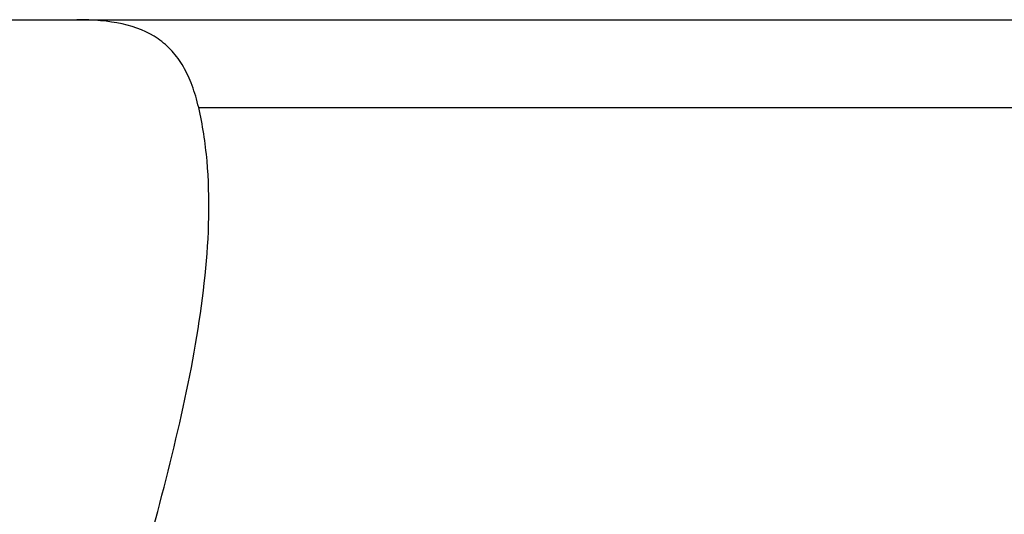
# Model space of a CAD drawing. Header units: millimetres. Extents: x 4 to 341, y 78 to 202.
# Tile 23 of 51: x 241 to 253, y 115 to 121. Entities that reach past the tile are written whole.
import ezdxf

# ---------------------------------------------------------------- set-up
doc = ezdxf.new("R2010")
doc.units = ezdxf.units.MM
doc.header["$LTSCALE"] = 0.15
doc.layers.add('OUT', color=3, linetype='CONTINUOUS')

msp = doc.modelspace()

# ---------------------------------------------------------------- linework, layer by layer
at = {"layer": 'OUT', "color": 0}
for p, q in [((215.865, 120.823), (303.865, 120.823)), ((242.739, 119.738), (276.991, 119.738))]:
    msp.add_line(p, q, dxfattribs=at)
for points, knots in [([(242.739, 119.738), (242.717, 119.834), (242.69, 119.926), (242.627, 120.095), (242.591, 120.172), (242.509, 120.314), (242.463, 120.377), (242.358, 120.492), (242.3, 120.543), (242.11, 120.674), (241.962, 120.733), (241.624, 120.808), (241.436, 120.823), (241.233, 120.823)], [0, 0, 0, 0, 0.125, 0.125, 0.25, 0.25, 0.375, 0.375, 0.5, 0.5, 0.75, 0.75, 1, 1, 1, 1]), ([(240.528, 106.623), (240.528, 106.935), (240.54, 107.251), (240.585, 107.874), (240.619, 108.182), (240.746, 109.1), (240.867, 109.701), (241.147, 110.889), (241.307, 111.477), (241.63, 112.623), (241.795, 113.183), (242.107, 114.281), (242.256, 114.819), (242.518, 115.879), (242.633, 116.401), (242.801, 117.422), (242.855, 117.913), (242.869, 118.621), (242.862, 118.853), (242.822, 119.306), (242.788, 119.526), (242.739, 119.738)], [0, 0, 0, 0, 0.0625, 0.0625, 0.125, 0.125, 0.25, 0.25, 0.375, 0.375, 0.5, 0.5, 0.625, 0.625, 0.75, 0.75, 0.875, 0.875, 0.9375, 0.9375, 1, 1, 1, 1])]:
    msp.add_open_spline(points, degree=3, knots=knots, dxfattribs=at)

doc.saveas('drawing.dxf')
